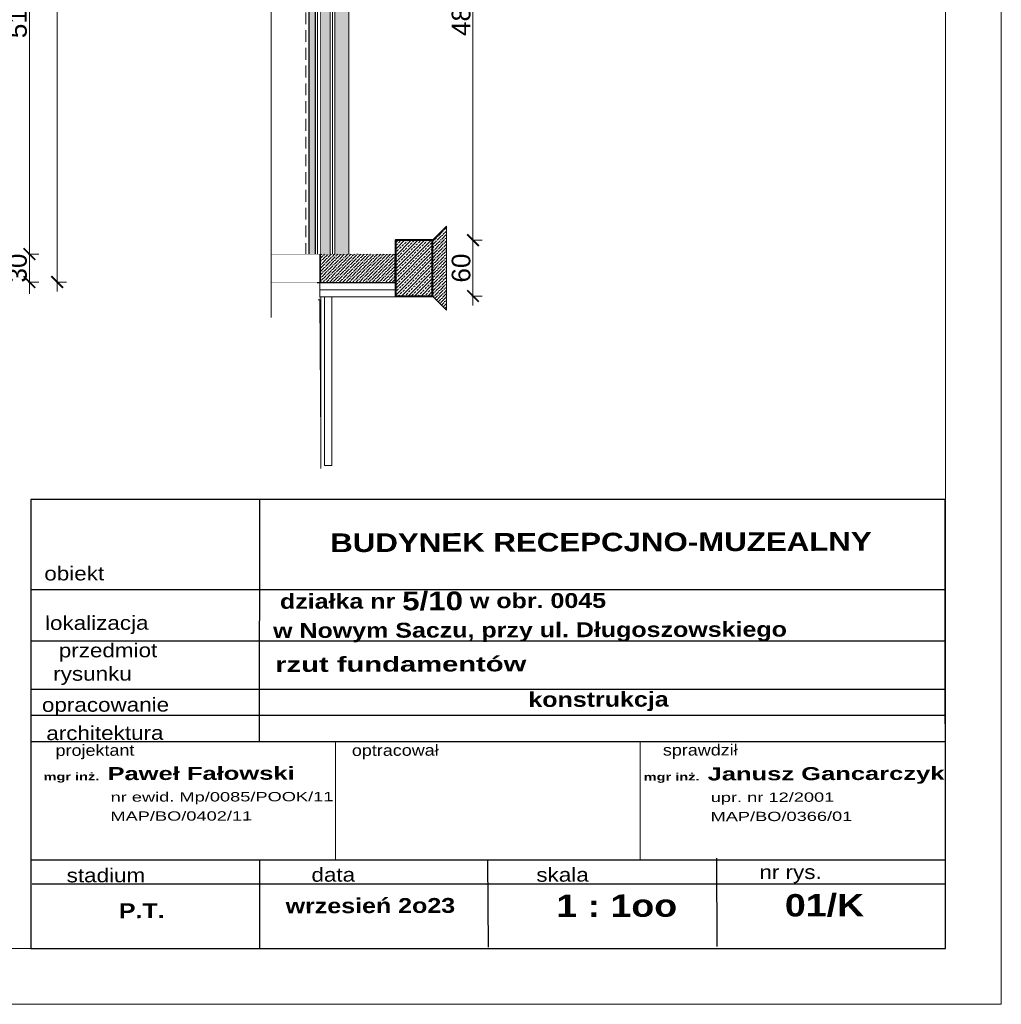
# Model space of a CAD drawing. Extents: x 4615668 to 9294084, y 5328875 to 10688993.
# Tile 16 of 67: x 4663672 to 4664725, y 5328982 to 5330039. Entities that reach past the tile are written whole.
import ezdxf

# ---------------------------------------------------------------- set-up
doc = ezdxf.new("R2010")
doc.units = 0
doc.header["$MEASUREMENT"] = 0
doc.linetypes.add('DASHDOT', pattern=[25.4, 12.7, -6.35, 0, -6.35])
doc.linetypes.add('DASHED', pattern=[19.05, 12.7, -6.35])
for name, color, linetype in [('1', 7, 'Continuous'), ('K_WIDOK', 8, 'Continuous'), ('OPIS', 7, 'Continuous'), ('sciany', 1, 'Continuous')]:
    doc.layers.add(name, color=color, linetype=linetype)
for name, color, linetype, lineweight in [('hatch', 253, 'Continuous', 0), ('k', 7, 'Continuous', 13), ('K-SCIANY CIENKI', 163, 'Continuous', 30), ('K-SCIANY GRUBY', 195, 'Continuous', 40), ('ocieplenie', 214, 'Continuous', 13), ('sciany - mur', 1, 'Continuous', 30)]:
    doc.layers.add(name, color=color, linetype=linetype, lineweight=lineweight)
doc.styles.add('ARIAL', font='arial.ttf', dxfattribs={"height": 10})
doc.styles.add('Arial Narrow 20', font='arial.ttf', dxfattribs={"height": 20})
doc.styles.add('ARIAL_WYM50', font='arial.ttf', dxfattribs={"height": 15})
doc.styles.add('courier', font='stylu.ttf')
doc.linetypes.add('BATTING', pattern='A,0.00254,-2.54,[134,ltypeshp.shx,S=2.54,R=0,X=-2.54,Y=0],-5.08,[134,ltypeshp.shx,S=2.54,R=180,X=2.54,Y=0],-2.54', length=10.16254)
doc.dimstyles.new('1do100 ok', dxfattribs={"dimscale": 0.5, "dimtxt": 12, "dimasz": 25, "dimexe": 20, "dimexo": 0, "dimgap": 5, "dimtad": 1, "dimdec": 0, "dimzin": 9, "dimtxsty": 'Arial Narrow 20', "dimblk": 'ARCHTICK', "dimcen": 3, "dimdle": 20, "dimclrd": 256, "dimclre": 256, "dimclrt": 256, "dimadec": 0, "dimazin": 2, "dimtfac": 1, "dimtdec": 0, "dimtix": 1, "dimtmove": 2, "dimatfit": 3, "dimldrblk": 'NONE', "dimfxl": 0, "dimtvp": 1, "dimtolj": 1, "dimtzin": 0, "dimlwd": 5, "dimlwe": 5, "dimarcsym": 0})
pattern_1 = [(225, (9996631.611, 677456.7851), (-1.3258252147, -4.8613591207), [6.25, -1.25, 0, -1.25])]

# ---------------------------------------------------------------- blocks, each defined once
blk = doc.blocks.new('_ArchTick')
at = {"color": 0, "linetype": 'ByBlock', "const_width": 0.15}
blk.add_lwpolyline([(-0.5, -0.5), (0.5, 0.5)], dxfattribs=at)
blk = doc.blocks.new('*D7222')
at = {"layer": 'Defpoints', "color": 0}
for p in [(4663284.4, 5329787.4), (4663682.4, 5329787.4), (4663285.7, 5329757.4)]:
    blk.add_point(p, dxfattribs=at)
at = {"layer": 'k', "lineweight": 5, "ltscale": 40}
for p, q in [((4663682.4, 5329787.4), (4663682.4, 5329799.9)), ((4663682.4, 5329747.4), (4663682.4, 5329797.4)), ((4663681.2, 5329787.4), (4663692.4, 5329787.4)), ((4663681.2, 5329757.4), (4663692.4, 5329757.4)), ((4663682.4, 5329757.4), (4663682.4, 5329744.9))]:
    blk.add_line(p, q, dxfattribs=at)
at = {"layer": 'k', "linetype": 'ByBlock', "lineweight": 5, "xscale": 12.5, "yscale": 12.5, "zscale": 12.5}
for p, rotation in [((4663682.4, 5329787.4), 270), ((4663682.4, 5329757.4), 90)]:
    blk.add_blockref('_ArchTick', p, dxfattribs=dict(at, rotation=rotation))
at = {"layer": 'k', "lineweight": 0, "ltscale": 40, "insert": (4663669.7, 5329772.4), "char_height": 20, "attachment_point": 5, "rotation": 90, "style": 'Arial Narrow 20'}
blk.add_mtext('\\A1;30', dxfattribs=at)
blk = doc.blocks.new('_None')
blk = doc.blocks.new('*D7223')
at = {"layer": 'Defpoints', "color": 0}
for p in [(4663284.1, 5330297.4), (4663682.4, 5330297.4), (4663284.4, 5329787.4)]:
    blk.add_point(p, dxfattribs=at)
at = {"layer": 'k', "lineweight": 5, "ltscale": 40}
for p, q in [((4663682.4, 5329777.4), (4663682.4, 5330307.4)), ((4663681.2, 5330297.4), (4663692.4, 5330297.4)), ((4663681.2, 5329787.4), (4663692.4, 5329787.4))]:
    blk.add_line(p, q, dxfattribs=at)
at = {"layer": 'k', "linetype": 'ByBlock', "lineweight": 5, "xscale": 12.5, "yscale": 12.5, "zscale": 12.5}
for p, rotation in [((4663682.4, 5330297.4), 90), ((4663682.4, 5329787.4), 270)]:
    blk.add_blockref('_ArchTick', p, dxfattribs=dict(at, rotation=rotation))
at = {"layer": 'k', "lineweight": 0, "ltscale": 40, "insert": (4663669.7, 5330042.4), "char_height": 20, "attachment_point": 5, "rotation": 90, "style": 'Arial Narrow 20'}
blk.add_mtext('\\A1;510', dxfattribs=at)
blk = doc.blocks.new('*D7229')
at = {"layer": 'Defpoints', "color": 0}
for p in [(4663285.7, 5331467.4), (4663285.7, 5329757.4), (4663712.3, 5329757.4)]:
    blk.add_point(p, dxfattribs=at)
at = {"layer": 'k', "lineweight": 5, "ltscale": 40}
for p, q in [((4663712.3, 5331477.4), (4663712.3, 5329747.4)), ((4663711.1, 5331467.4), (4663722.3, 5331467.4)), ((4663711.1, 5329757.4), (4663722.3, 5329757.4))]:
    blk.add_line(p, q, dxfattribs=at)
at = {"layer": 'k', "linetype": 'ByBlock', "lineweight": 5, "xscale": 12.5, "yscale": 12.5, "zscale": 12.5}
for p, rotation in [((4663712.3, 5331467.4), 90), ((4663712.3, 5329757.4), 270)]:
    blk.add_blockref('_ArchTick', p, dxfattribs=dict(at, rotation=rotation))
at = {"layer": 'k', "lineweight": 0, "ltscale": 40, "insert": (4663699.6, 5330612.4), "char_height": 20, "attachment_point": 5, "rotation": 90, "style": 'Arial Narrow 20'}
blk.add_mtext('\\A1;1710', dxfattribs=at)
blk = doc.blocks.new('*D7368')
at = {"layer": 'Defpoints', "color": 0}
for p in [(4664115.1, 5329802.4), (4664158.4, 5329802.4), (4664115.1, 5329742.4)]:
    blk.add_point(p, dxfattribs=at)
at = {"layer": 'k', "lineweight": 5, "ltscale": 40}
for p, q in [((4664158.4, 5329732.4), (4664158.4, 5329812.4)), ((4664157.1, 5329802.4), (4664168.4, 5329802.4)), ((4664157.1, 5329742.4), (4664168.4, 5329742.4))]:
    blk.add_line(p, q, dxfattribs=at)
at = {"layer": 'k', "linetype": 'ByBlock', "lineweight": 5, "xscale": 12.5, "yscale": 12.5, "zscale": 12.5}
for p, rotation in [((4664158.4, 5329802.4), 90), ((4664158.4, 5329742.4), 270)]:
    blk.add_blockref('_ArchTick', p, dxfattribs=dict(at, rotation=rotation))
at = {"layer": 'k', "lineweight": 0, "ltscale": 40, "insert": (4664145.7, 5329772.4), "char_height": 20, "attachment_point": 5, "rotation": 90, "style": 'Arial Narrow 20'}
blk.add_mtext('\\A1;60', dxfattribs=at)
blk = doc.blocks.new('*D7369')
at = {"layer": 'Defpoints', "color": 0}
for p in [(4664115, 5330287.2), (4664158.4, 5330287.2), (4664115.1, 5329802.4)]:
    blk.add_point(p, dxfattribs=at)
at = {"layer": 'k', "lineweight": 5, "ltscale": 40}
for p, q in [((4664158.4, 5329792.4), (4664158.4, 5330297.2)), ((4664157.1, 5330287.2), (4664168.4, 5330287.2)), ((4664157.1, 5329802.4), (4664168.4, 5329802.4))]:
    blk.add_line(p, q, dxfattribs=at)
at = {"layer": 'k', "linetype": 'ByBlock', "lineweight": 5, "xscale": 12.5, "yscale": 12.5, "zscale": 12.5}
for p, rotation in [((4664158.4, 5330287.2), 90), ((4664158.4, 5329802.4), 270)]:
    blk.add_blockref('_ArchTick', p, dxfattribs=dict(at, rotation=rotation))
at = {"layer": 'k', "lineweight": 0, "ltscale": 40, "insert": (4664145.7, 5330044.8), "char_height": 20, "attachment_point": 5, "rotation": 90, "style": 'Arial Narrow 20'}
blk.add_mtext('\\A1;485', dxfattribs=at)

msp = doc.modelspace()

# ---------------------------------------------------------------- hatches: boundary and pattern name
at = {"layer": 'K_WIDOK', "lineweight": 0, "ltscale": 40}
h = msp.add_hatch(dxfattribs=at)
h.set_pattern_fill('AR-CONC', color=256, angle=90)
h.set_pattern_definition([(140, (9996661.6716, 680299.3404), (0.62752135, 7.172601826), [0.75, -8.25]), (85, (9996661.6716, 680299.3404), (-7.521921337, -1.387513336), [0.6, -6.6]), (190.45144446, (9996661.724, 680299.938), (-6.89439991, 5.785088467), [0.63740192, -7.01142112]), (136.1842, (9996659.672, 680299.34), (1.655192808, 10.672413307), [1.125, -12.375]), (186.63563549, (9996659.81, 680300.23), (-9.741186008, 9.346619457), [0.95610342, -10.5171376]), (81.18416399, (9996659.672, 680299.34), (-9.741186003, 9.34661945), [0.9, -9.90000001]), (111, (9996660.1716, 680300.3404), (4.0261889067, 5.969070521), [0.75, -8.25]), (56, (9996660.1716, 680300.3404), (-7.2515004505, 2.433153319), [0.6, -6.6]), (161.45144474, (9996660.507, 680300.838), (-3.225311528, 8.402223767), [0.6374019, -7.01142112]), (127.5, (9996661.6716, 680299.3404), (-3.3289385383, 0.1215985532), [0, -6.52, 0, -6.7, 0, -6.625]), (97.5, (9996661.6716, 680299.3404), (-3.9441171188, 2.6306953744), [0, -3.82, 0, -6.37, 0, -2.525]), (57.5, (9996661.6716, 680297.1104), (0.2255487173, 5.3382243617), [0, -2.5, 0, -7.8, 0, -10.35]), (47.5, (9996661.6716, 680296.1104), (-1.0010498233, 5.8318616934), [0, -3.25, 0, -5.18, 0, -7.35])])
h.paths.add_polyline_path([(4664010.1, 5330179.4), (4664025.1, 5330179.4), (4664025.1, 5330317.4), (4664010.1, 5330317.4)])
h.paths.add_polyline_path([(4664025.1, 5329787.4), (4664010.1, 5329787.4), (4664010.1, 5330149.4), (4664010.1, 5330179.4), (4664017.6, 5330179.4), (4664025.1, 5330179.4), (4664025.1, 5330149.4)])
h.paths.add_polyline_path([(4664010.1, 5330347.4), (4664010.1, 5330318), (4664017.6, 5330317.4), (4664025.1, 5330318), (4664025.1, 5330347.4), (4664025.1, 5330897.4), (4664010.1, 5330897.4), (4664010.1, 5330347.4)])
h.paths.add_polyline_path([(4664010.1, 5330927.4), (4664010.1, 5330897.4), (4664017.6, 5330897.4), (4664025.1, 5330897.4), (4664025.1, 5330927.4), (4664025.1, 5331437.4), (4664010.1, 5331437.4)])
h = msp.add_hatch(dxfattribs=at)
h.set_pattern_fill('ANSI36', color=256, scale=20, angle=180)
h.set_pattern_definition(pattern_1)
h.paths.add_polyline_path([(4663995.1, 5329787.4), (4664005.1, 5329787.4), (4664005.1, 5329941.4), (4663994.6, 5329941.4), (4663994.6, 5329772.4), (4663995.1, 5329772.4)])
h.paths.add_polyline_path([(4663994.6, 5330137.9), (4663994.6, 5329962.5), (4664005.1, 5329962.5), (4664005.1, 5330137.9)])
h.paths.add_polyline_path([(4664005.1, 5329943.4), (4664005.1, 5329962.5), (4663994.6, 5329962.5), (4663994.6, 5329943.4)])
h.paths.add_polyline_path([(4664005.1, 5329941.4), (4664005.1, 5329943.4), (4663994.6, 5329943.4), (4663994.6, 5329941.4)])
h.paths.add_polyline_path([(4664005.1, 5330149.4), (4663994.6, 5330149.4), (4663994.6, 5330137.9), (4664005.1, 5330137.9)])
h.paths.add_polyline_path([(4663989.1, 5330149.4), (4663989.1, 5330179.4), (4663985.6, 5330179.4), (4663982.1, 5330179.4), (4663982.1, 5330149.4), (4663982.1, 5330137.9), (4663989.1, 5330137.9)])
h.paths.add_polyline_path([(4663982.1, 5330137.9), (4663982.1, 5329962.5), (4663989.1, 5329962.5), (4663989.1, 5330137.9), (4663982.1, 5330137.9)])
h.paths.add_polyline_path([(4663989.1, 5329962.5), (4663982.1, 5329962.5), (4663982.1, 5329943.4), (4663989.1, 5329943.4)])
h.paths.add_polyline_path([(4663982.1, 5329943.4), (4663982.1, 5329941.4), (4663989.1, 5329941.4), (4663989.1, 5329943.4)])
h.paths.add_polyline_path([(4663989.1, 5329941.4), (4663982.1, 5329941.4), (4663982.1, 5329787.4), (4663989.1, 5329787.4)])
h = msp.add_hatch(dxfattribs=at)
h.set_pattern_fill('ANSI36', color=256, scale=20, angle=180)
h.set_pattern_definition([(225, (9996631.3766, 677456.7851), (-1.3258252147, -4.8613591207), [6.25, -1.25, 0, -1.25])])
h.paths.add_polyline_path([(4664114.9, 5329772.4), (4664114.9, 5329742.4), (4664129.9, 5329727.4), (4664129.9, 5329772.4)])
h.paths.add_polyline_path([(4664114.9, 5329772.4), (4664129.9, 5329772.4), (4664129.9, 5329817.4), (4664114.9, 5329802.4)])
h = msp.add_hatch(dxfattribs=at)
h.set_pattern_fill('ANSI33', color=256, scale=20, angle=180)
h.set_pattern_definition([(225, (9996631.611, 674925.2464), (3.535533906, -3.535533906), []), (225, (9996628.0753, 674925.2464), (3.535533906, -3.535533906), [2.5, -1.25])])
h.paths.add_polyline_path([(4664115.1, 5329742.4), (4664115.1, 5329802.4), (4664075.1, 5329802.4), (4664075.1, 5329742.4)])
h = msp.add_hatch(dxfattribs=at)
h.set_pattern_fill('ANSI36', color=256, scale=20, angle=180)
h.set_pattern_definition(pattern_1)
h.paths.add_polyline_path([(4664074.1, 5329787.4), (4664007.6, 5329787.4), (4664007.6, 5329772.4), (4664074.1, 5329772.4)])
h.paths.add_polyline_path([(4664007.6, 5329757.4), (4664074.1, 5329757.4), (4664074.1, 5329772.4), (4664007.6, 5329772.4)])
h.paths.add_polyline_path([(4664007.6, 5329772.4), (4664007.6, 5329787.4), (4663995.1, 5329787.4), (4663995.1, 5329772.4)])
h.paths.add_polyline_path([(4664007.6, 5329757.4), (4664007.6, 5329772.4), (4663995.1, 5329772.3), (4663995.1, 5329757.3)])

# ---------------------------------------------------------------- linework, layer by layer
at = {"color": 92, "linetype": 'DASHED', "lineweight": 0}
msp.add_line((4663979.1, 5331437.4), (4663979.1, 5329787.4), dxfattribs=at)
at = {"lineweight": 0, "ltscale": 40}
for p, q in [((4663995.1, 5329557.5), (4663995.1, 5329741.4)), ((4663995.1, 5329587.4), (4663994.2, 5329738.4)), ((4664011, 5329264), (4664011, 5329137.1)), ((4664337.8, 5329264), (4664337.8, 5329137.1))]:
    msp.add_line(p, q, dxfattribs=at)
msp.add_lwpolyline([(4663992.1, 5329738.4), (4663994.2, 5329738.4)], dxfattribs=at)
for p in [(4664011, 5329264), (4664337.9, 5329264)]:
    msp.add_point(p, dxfattribs=at)
at = {"layer": 'hatch', "linetype": 'BATTING', "lineweight": 0, "ltscale": 0.2}
for p, q in [((4663991.5, 5330179.4), (4663991.5, 5329787.4)), ((4664007.5, 5330179.4), (4664007.5, 5329787.4))]:
    msp.add_line(p, q, dxfattribs=at)
at = {"layer": 'hatch', "linetype": 'BATTING', "lineweight": 0, "ltscale": 0.75}
msp.add_line((4663994.1, 5329748.9), (4664075.1, 5329748.9), dxfattribs=at)
at = {"layer": 'hatch', "color": 252}
for points in [[(4660525.3, 5328982.4), (4664725.3, 5328982.4), (4664725.3, 5331967.4), (4660525.3, 5331967.4)], [(4660525.3, 5328982.4), (4664725.3, 5328982.4), (4664725.3, 5331967.4), (4660525.3, 5331967.4)], [(4660845.3, 5331907.4), (4664665.3, 5331907.4), (4664665.3, 5329042.4), (4660845.3, 5329042.4)]]:
    msp.add_lwpolyline(points, close=True, dxfattribs=at)
at = {"layer": 'hatch', "color": 251, "lineweight": 0, "ltscale": 40}
msp.add_lwpolyline([(4663998.9, 5329741.4), (4663998.9, 5329560.5), (4664006.9, 5329560.5), (4664006.9, 5329741.4)], dxfattribs=at)
at = {"layer": 'k', "lineweight": 0, "ltscale": 40}
for p, q in [((4663941.9, 5329719.4), (4663941.9, 5331485.4)), ((4664005.1, 5330179.4), (4664005.1, 5329787.4)), ((4664010.1, 5330179.4), (4664010.1, 5329787.4)), ((4664025.1, 5330179.4), (4664025.1, 5329787.4))]:
    msp.add_line(p, q, dxfattribs=at)
msp.add_lwpolyline([(4664115.1, 5329742.4), (4664130.1, 5329727.4), (4664130.1, 5329817.4), (4664115.1, 5329802.4)], dxfattribs=at)
msp.add_lwpolyline([(4664075.1, 5329756.4), (4664075.1, 5329741.4), (4663994.1, 5329741.4), (4663994.1, 5329756.4)], close=True, dxfattribs=at)
at = {"layer": 'K-SCIANY CIENKI'}
for p, q in [((4663982.1, 5330179.4), (4663982.1, 5329787.4)), ((4663989.1, 5330179.4), (4663989.1, 5329787.4))]:
    msp.add_line(p, q, dxfattribs=at)
at = {"layer": 'K-SCIANY CIENKI', "const_width": 0.3}
msp.add_lwpolyline([(4663941.9, 5329757.4), (4663994.1, 5329757.4), (4663994.1, 5329787.4), (4663941.9, 5329787.4)], dxfattribs=at)
msp.add_lwpolyline([(4664074.1, 5329757.4), (4664074.1, 5329787.4), (4663995.1, 5329787.4), (4663995.1, 5329757.4)], close=True, dxfattribs=at)
at = {"layer": 'K-SCIANY GRUBY'}
msp.add_lwpolyline([(4664115.1, 5329742.4), (4664115.1, 5329802.4), (4664075.1, 5329802.4), (4664075.1, 5329742.4)], close=True, dxfattribs=at)
at = {"layer": 'ocieplenie', "lineweight": 0, "ltscale": 40}
msp.add_line((4663991.1, 5329756.4), (4664075.1, 5329756.4), dxfattribs=at)
at = {"layer": 'ocieplenie', "lineweight": 0, "ltscale": 40, "const_width": 0.2}
msp.add_lwpolyline([(4663994.1, 5329757.4), (4663994.1, 5329737.4)], dxfattribs=at)
at = {"layer": 'OPIS'}
for p, q in [((4663929.3, 5329524.1), (4663928.9, 5329264)), ((4664664.1, 5329427.2), (4663684.1, 5329427.2)), ((4664664.4, 5329427.2), (4663684.4, 5329427.2)), ((4664664.5, 5329371.9), (4663684.6, 5329371.9)), ((4664664.7, 5329320.3), (4663684.7, 5329320.3)), ((4664664.7, 5329292.2), (4663684.8, 5329292.2)), ((4664664.8, 5329264), (4663684, 5329264)), ((4664419.8, 5329139.1), (4664420, 5329044.3)), ((4664665.1, 5329137.1), (4663685.1, 5329137.1)), ((4663929.2, 5329137.7), (4663929.4, 5329043)), ((4664174.1, 5329137.1), (4664174.7, 5329043.7)), ((4664665.2, 5329111.2), (4663685.2, 5329111.2))]:
    msp.add_line(p, q, dxfattribs=at)
msp.add_lwpolyline([(4663684.1, 5329042.4), (4664665.3, 5329042.4), (4664665.1, 5329524.1), (4663683.9, 5329524.1)], close=True, dxfattribs=at)
at = {"layer": 'sciany', "lineweight": 0, "ltscale": 40}
msp.add_line((4663994.1, 5329757.4), (4663994.1, 5329787.4), dxfattribs=at)
at = {"layer": 'sciany - mur', "color": 252, "linetype": 'DASHDOT', "lineweight": 0}
msp.add_lwpolyline([(4664074.6, 5329787.3, 1, 1, 0), (4664074.6, 5329756.9, 1, 1, 0), (4663994.6, 5329756.9, 1, 1, 0), (4663994.6, 5330179.4, 0, 0, 0)], format="xyseb", dxfattribs=at)

# ---------------------------------------------------------------- texts
at = {"layer": '1', "insert": (4664378.8, 5329398.8), "char_height": 16, "width": 884.774, "attachment_point": 5, "rotation": 0.1544, "style": 'ARIAL_WYM50'}
msp.add_mtext('\\A1;\\pxql;{\\W1.2;\\fArial|b1|i0|c238|p34;  działka nr \\H1.25x;5/10\\H0.8x; w obr. 0045\\P w Nowym Saczu, przy ul. Długoszowskiego }', dxfattribs=at)
at = {"layer": 'OPIS', "rotation": 0.1544}
for s, insert, char_height, width, attachment_point, style in [('{\\W1.2;\\fArial|b1|i0|c238|p34; BUDYNEK RECEPCJNO-MUZEALNY}', (4664291.1, 5329478.2), 20, 777.584, 5, 'ARIAL_WYM50'), ('{\\fEuphemia|b0|i0|c0|p34;\\W1.2;obiekt}', (4663730.5, 5329444.6), 15, 711.007, 5, 'ARIAL_WYM50'), ('{\\fEuphemia|b0|i0|c0|p34;\\W1.2;lokalizacja}', (4663754.7, 5329389.4), 15, 711.007, 5, 'ARIAL_WYM50'), ('{\\fEuphemia|b0|i0|c0|p34;\\W1.2;     przedmiot\\Prysunku}', (4663750.1, 5329347.4), 15, 711.007, 5, 'ARIAL_WYM50'), ('{\\fArial|b1|i0|c238|p34;\\W1.4;\\C0;rzut fundamentów}', (4663946.2, 5329355), 16, 735.924, 1, 'ARIAL'), ('{\\fEuphemia|b0|i0|c0|p34;\\W1.2;opracowanie}', (4663764.1, 5329301.6), 15, 711.007, 5, 'ARIAL_WYM50'), ('{\\fArial|b1|i0|c238|p34;\\W1.2;konstrukcja}', (4664293.1, 5329307.2), 16, 711.007, 5, 'ARIAL_WYM50'), ('{\\fEuphemia|b0|i0|c0|p34;\\W1.2;architektura}', (4663763.4, 5329273.4), 15, 711.007, 5, 'ARIAL_WYM50'), ('{\\W1.2;\\FEuphemia|c0;projektant}', (4663752.8, 5329253.2), 12, 711.007, 5, 'ARIAL_WYM50'), ('{\\W1.2;\\FEuphemia|c0;optracował}', (4664075, 5329253.2), 12, 711.007, 5, 'ARIAL_WYM50'), ('{\\W1.2;\\FEuphemia|c0;sprawdził}', (4664402.3, 5329253.5), 12, 711.007, 5, 'ARIAL_WYM50'), ('{\\W1.4;\\fArial|b1|i0|c238|p34;\\H0.444444x;mgr inż.  \\H1.750002x;Paweł Fałowski}', (4663697.5, 5329236.7), 18, 743.088, 1, 'courier'), ('{\\W1.4;\\fArial|b1|i0|c238|p34;\\H0.444444x;mgr inż.  \\H1.750002x;Janusz Gancarczyk}', (4664341.5, 5329236.4), 18, 743.088, 1, 'courier'), ('{\\W1.4;\\fArial|b0|i0|c238|p34;nr ewid. Mp/0085/POOK/11}', (4663769.5, 5329209.7), 10, 743.088, 1, 'courier'), ('{\\W1.4;\\fArial|b0|i0|c238|p34;upr. nr 12/2001}', (4664413.5, 5329209.4), 10, 743.088, 1, 'courier'), ('{\\W1.4;\\fArial|b0|i0|c238|p34;MAP/BO/0402/11}', (4663769.3, 5329189.2), 10, 743.088, 1, 'courier'), ('{\\W1.4;\\fArial|b0|i0|c238|p34;MAP/BO/0366/01}', (4664413.3, 5329188.8), 10, 743.088, 1, 'courier'), ('{\\fEuphemia|b0|i0|c0|p34;\\W1.2;stadium}', (4663764.5, 5329120.7), 15, 711.007, 5, 'ARIAL_WYM50'), ('{\\fEuphemia|b0|i0|c0|p34;\\W1.2;data}', (4664008.5, 5329121.3), 15, 711.007, 5, 'ARIAL_WYM50'), ('{\\fEuphemia|b0|i0|c0|p34;\\W1.2;skala}', (4664254.5, 5329121.3), 15, 711.007, 5, 'ARIAL_WYM50'), ('{\\fEuphemia|b0|i0|c0|p34;\\W1.2;nr rys.}', (4664499.2, 5329122), 15, 711.007, 5, 'ARIAL_WYM50'), ('{\\W1.2;\\fArial|b1|i0|c238|p34;wrzesień 2o23}', (4664048.3, 5329088.1), 16, 711.007, 5, 'ARIAL_WYM50'), ('{\\fArial|b1|i0|c238|p34;\\W1.2;\\C0;1 : 1oo}', (4664247.8, 5329100), 24, 735.924, 1, 'ARIAL'), ('{\\fArial|b1|i0|c238|p34;\\W1.2;\\C0;01/K}', (4664493.1, 5329100.6), 24, 735.924, 1, 'ARIAL'), ('{\\W1.2;\\fArial|b1|i0|c238|p34;P.T.}', (4663803, 5329082.8), 16, 711.007, 5, 'ARIAL_WYM50')]:
    msp.add_mtext(s, dxfattribs=dict(at, insert=insert, char_height=char_height, width=width, attachment_point=attachment_point, style=style))

# ---------------------------------------------------------------- dimensions: what is measured, and where the dimension line sits
at = {"layer": 'k', "lineweight": 0, "ltscale": 40}
for base, p1, p2, picture, middle in [((4663712.3, 5329757.4), (4663285.7, 5331467.4), (4663285.7, 5329757.4), '*D7229', (4663699.6, 5330612.4)), ((4663682.4, 5330297.4), (4663284.4, 5329787.4), (4663284.1, 5330297.4), '*D7223', (4663669.7, 5330042.4)), ((4664158.4, 5330287.2), (4664115.1, 5329802.4), (4664115, 5330287.2), '*D7369', (4664145.7, 5330044.8)), ((4664158.4, 5329802.4), (4664115.1, 5329742.4), (4664115.1, 5329802.4), '*D7368', (4664145.7, 5329772.4)), ((4663682.4, 5329787.4), (4663285.7, 5329757.4), (4663284.4, 5329787.4), '*D7222', (4663669.7, 5329772.4))]:
    dim = msp.add_linear_dim(base=base, p1=p1, p2=p2, angle=90, dimstyle='1do100 ok', override={"dimfxl": 2.5}, dxfattribs=at)
    dim.commit()
    dim.dimension.update_dxf_attribs({"geometry": picture, "text_midpoint": middle})

doc.saveas('drawing.dxf')
